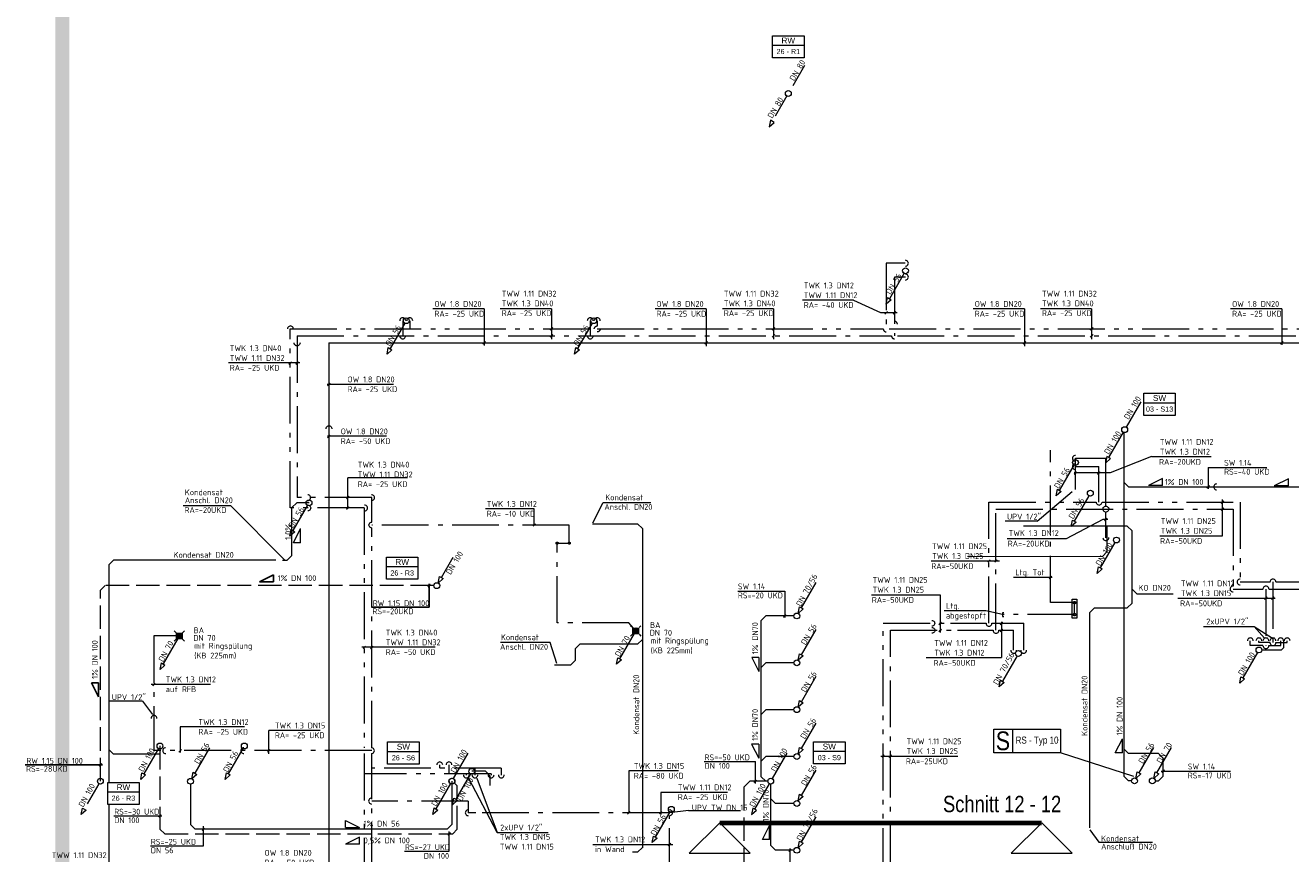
# Model space of a CAD drawing. Header units: metres. Extents: x -5 to 278, y -19 to 180.
# Tile 15 of 59: x -5 to 22, y 102 to 120. Entities that reach past the tile are written whole.
import ezdxf
from ezdxf.enums import TextEntityAlignment as Align

# ---------------------------------------------------------------- set-up
doc = ezdxf.new("R2010")
doc.units = ezdxf.units.M
doc.header["$LTSCALE"] = 0.1
for name, pattern in [('_PGMM_Ge_2Pkt', [16, 10, -2, 0, -2, 0, -2]), ('_PGMM_Ge_Ku', [6.5, 5, -1.5]), ('_PGMM_Ge_Pkt', [14, 10, -2, 0, -2])]:
    doc.linetypes.add(name, pattern=pattern)
doc.layers.get('0').update_dxf_attribs({"linetype": 'CONTINUOUS', "lineweight": 20})
for name, color, linetype, lineweight in [('A_TWW Bereiter_4', 34, 'CONTINUOUS', 20), ('S_Ablauf', 250, 'CONTINUOUS', 20), ('S_Ablauf TXT', 250, 'CONTINUOUS', 20), ('S_Fallstrangentlüftung', 24, '_PGMM_Ge_Ku', 20), ('S_Fallstrangentlüftung TXT', 24, 'CONTINUOUS', 20), ('S_Kaltwasser', 90, '_PGMM_Ge_Pkt', 20), ('S_Kondensat', 23, 'CONTINUOUS', 20), ('S_Kondensat TXT', 23, 'CONTINUOUS', 20), ('S_Osmosewasser', 90, '_PGMM_OW', 20), ('S_Regenwasser', 162, '_PGMM_Ge_Ku', 20), ('S_Regenwasser TXT', 162, 'CONTINUOUS', 20), ('S_Schmutzwasser', 34, 'CONTINUOUS', 20), ('S_Schmutzwasser TXT', 34, 'CONTINUOUS', 20), ('S_Stempel Schott', 125, 'CONTINUOUS', 20), ('S_TXT Strang RW', 140, 'CONTINUOUS', 20), ('S_TXT Strang SW', 30, 'CONTINUOUS', 20), ('S_TXT_W+K+Z', 125, 'CONTINUOUS', 20), ('S_Warmwasser', 10, '_PGMM_Ge_2Pkt', 20)]:
    doc.layers.add(name, color=color, linetype=linetype, lineweight=lineweight)
doc.layers.add('S_Schnittlinien', color=6, linetype='CONTINUOUS', lineweight=20, plot=False)
doc.styles.add('ACS_ISOCT', font='ISOCT')
doc.styles.add('Arial', font='arial.ttf')
doc.styles.add('ARIAL_NARROW', font='ARIALN.TTF')
doc.styles.get("Standard").update_dxf_attribs({"font": 'isocp.shx', "height": 0.001})
doc.linetypes.add('_PGMM_OW', pattern='A,8,0,["OW",ACS_ISOCT,S=1,R=0,X=0,Y=-0.5],-2.2', length=10.2)

# ---------------------------------------------------------------- blocks, each defined once
blk = doc.blocks.new('Ablauf')
at = {"color": 0, "linetype": 'ByBlock'}
for p, q in [((-0.105, 0.105), (-0.165, 0.165)), ((-0.09, 0.09), (0.09, 0.09)), ((-0.09, -0.09), (-0.09, 0.09)), ((0.075, 0.075), (-0.075, 0.075)), ((-0.075, 0.075), (-0.075, -0.075)), ((-0.045, 0.075), (-0.045, -0.075)), ((-0.015, -0.075), (-0.015, 0.075)), ((0.015, 0.075), (0.015, -0.075)), ((0.045, -0.075), (0.045, 0.075)), ((0.075, -0.075), (0.075, 0.075)), ((0.09, 0.09), (0.09, -0.09)), ((0.105, 0.105), (0.165, 0.165)), ((-0.105, -0.105), (-0.165, -0.165)), ((0.09, -0.09), (-0.09, -0.09)), ((-0.075, -0.075), (0.075, -0.075)), ((0.105, -0.105), (0.165, -0.165))]:
    blk.add_line(p, q, dxfattribs=at)
blk = doc.blocks.new('*U26')
at = {"color": 0, "linetype": 'ByBlock'}
blk.add_wipeout([(0, 0), (0.671, 0), (0.671, -0.473), (0, -0.473)], dxfattribs=at)
blk.add_lwpolyline([(0, 0), (0.671, 0), (0.671, -0.473), (0, -0.473)], close=True, dxfattribs=at)
blk.add_lwpolyline([(0, -0.203), (0.671, -0.203)], dxfattribs=at)
blk.add_lwpolyline([(0, -0.203), (0.671, -0.203)], dxfattribs=at)
at = {"color": 0, "linetype": 'ByBlock', "insert": (0.336, -0.102), "char_height": 0.125, "width": 0.20598, "attachment_point": 5, "style": 'ACS_ISOCT'}
blk.add_mtext('{\\fArial|b0|i0|c0|p34;SW}', dxfattribs=at)
at = {"color": 0, "linetype": 'ByBlock', "style": 'Arial'}
blk.add_attdef('STRANG_NR.', text='', height=0.11, dxfattribs=at).set_placement((0.336, -0.338), align=Align.MIDDLE_CENTER)
blk = doc.blocks.new('*U29')
at = {"color": 0, "linetype": 'ByBlock'}
blk.add_wipeout([(0, 0), (0.671, 0), (0.671, -0.473), (0, -0.473)], dxfattribs=at)
blk.add_lwpolyline([(0, 0), (0.671, 0), (0.671, -0.473), (0, -0.473)], close=True, dxfattribs=at)
blk.add_lwpolyline([(0, -0.203), (0.671, -0.203)], dxfattribs=at)
blk.add_lwpolyline([(0, -0.203), (0.671, -0.203)], dxfattribs=at)
at = {"color": 0, "linetype": 'ByBlock', "insert": (0.336, -0.102), "char_height": 0.125, "width": 0.20598, "attachment_point": 5, "style": 'ACS_ISOCT'}
blk.add_mtext('{\\fArial|b0|i0|c0|p34;SW}', dxfattribs=at)
at = {"color": 0, "linetype": 'ByBlock', "style": 'Arial'}
blk.add_attdef('STRANG_NR.', text='', height=0.11, dxfattribs=at).set_placement((0.336, -0.338), align=Align.MIDDLE_CENTER)
blk = doc.blocks.new('*U27')
at = {"color": 0, "linetype": 'ByBlock'}
blk.add_wipeout([(0, 0), (0.671, 0), (0.671, -0.473), (0, -0.473)], dxfattribs=at)
blk.add_lwpolyline([(0, 0), (0.671, 0), (0.671, -0.473), (0, -0.473)], close=True, dxfattribs=at)
blk.add_lwpolyline([(0, -0.203), (0.671, -0.203)], dxfattribs=at)
blk.add_lwpolyline([(0, -0.203), (0.671, -0.203)], dxfattribs=at)
at = {"color": 0, "linetype": 'ByBlock', "insert": (0.336, -0.102), "char_height": 0.125, "width": 0.20598, "attachment_point": 5, "style": 'ACS_ISOCT'}
blk.add_mtext('{\\fArial|b0|i0|c0|p34;RW}', dxfattribs=at)
at = {"color": 0, "linetype": 'ByBlock', "style": 'Arial'}
blk.add_attdef('STRANG_NR.', text='', height=0.11, dxfattribs=at).set_placement((0.336, -0.338), align=Align.MIDDLE_CENTER)

msp = doc.modelspace()

# ---------------------------------------------------------------- linework, layer by layer
at = {"layer": 'A_TWW Bereiter_4', "const_width": 0.3}
msp.add_lwpolyline([(94.14, 121.061), (-4.238, 121.061), (-4.238, 62.226), (94.14, 62.226)], close=True, dxfattribs=at)
at = {"layer": 'S_Fallstrangentlüftung'}
for p, q in [((-2.155, 104.501), (-2.155, 102.729)), ((4.189, 103.648), (4.125, 103.713)), ((10.427, 103.751), (10.3, 103.625)), ((10.813, 103.751), (10.427, 103.751)), ((4.189, 102.725), (4.189, 103.648)), ((10.3, 103.625), (10.3, 101.935)), ((-2.155, 102.729), (-2.054, 102.628)), ((-2.054, 102.628), (4.092, 102.628)), ((4.093, 102.629), (4.189, 102.725))]:
    msp.add_line(p, q, dxfattribs=at)
at = {"layer": 'S_Fallstrangentlüftung TXT'}
for p, q in [((9.452, 104.17), (10.547, 104.17)), ((10.547, 103.703), (10.547, 104.17)), ((10.52, 103.724), (10.574, 103.778)), ((-3.135, 103.011), (-2.118, 103.011)), ((-2.182, 102.983), (-2.128, 103.038)), ((3.987, 102.602), (4.041, 102.656)), ((4.014, 102.253), (4.014, 102.674)), ((2.105, 102.554), (1.805, 102.404)), ((2.105, 102.404), (1.805, 102.404)), ((2.105, 102.404), (2.105, 102.554)), ((3.065, 102.253), (4.014, 102.253))]:
    msp.add_line(p, q, dxfattribs=at)
at = {"layer": 'S_Kaltwasser'}
for p, q in [((13.514, 114.506), (13.514, 113.251)), ((13.748, 114.506), (13.515, 114.506)), ((3.025, 113.575), (3.025, 113.251)), ((7.024, 113.575), (7.024, 113.251)), ((0.771, 113.251), (13.451, 113.251)), ((0.771, 113.251), (0.771, 109.8)), ((13.576, 113.251), (25.579, 113.251)), ((16.842, 107.559), (16.842, 110.815)), ((17.375, 109.975), (17.375, 110.642)), ((17.375, 110.642), (18.024, 110.642)), ((18.025, 109.618), (18.024, 110.642)), ((2.364, 109.8), (0.771, 109.8)), ((2.364, 109.277), (2.364, 109.8)), ((15.68, 106.969), (15.68, 109.555)), ((15.68, 109.555), (20.738, 109.555)), ((18.024, 108.945), (18.025, 109.492)), ((20.738, 109.555), (20.738, 107.913)), ((6.577, 109.214), (2.364, 109.214)), ((2.364, 104.463), (2.364, 109.152)), ((6.577, 108.829), (6.577, 109.214)), ((6.318, 107.126), (6.318, 108.829)), ((6.318, 108.829), (6.577, 108.829)), ((20.738, 107.85), (21.377, 107.85)), ((21.438, 107.85), (21.438, 106.642)), ((21.501, 107.85), (29.749, 107.85)), ((17.355, 107.559), (16.842, 107.559)), ((17.355, 107.304), (17.355, 107.559)), ((17.355, 107.304), (15.818, 107.304)), ((7.85, 107.126), (6.318, 107.126)), ((7.995, 106.956), (7.85, 107.126)), ((13.427, 101.9), (13.427, 106.969)), ((13.427, 106.969), (14.736, 106.969)), ((14.861, 106.969), (15.618, 106.969)), ((15.743, 106.969), (16.056, 106.969)), ((16.056, 106.544), (16.056, 106.969)), ((-2.283, 106.848), (-2.283, 104.401)), ((-1.806, 106.848), (-2.283, 106.848)), ((21.106, 106.642), (21.106, 106.744)), ((21.376, 106.642), (21.106, 106.642)), ((21.501, 106.642), (21.754, 106.642)), ((21.754, 106.642), (21.754, 106.744)), ((2.364, 104.401), (-2.283, 104.401)), ((2.364, 95.865), (2.364, 104.339)), ((5.126, 104.028), (2.364, 104.028)), ((3.818, 104.028), (3.818, 104.1)), ((4.562, 104.028), (4.562, 103.881)), ((5.126, 104.028), (5.126, 103.881)), ((4.422, 103.325), (2.364, 103.325)), ((4.422, 103.325), (4.422, 103.075)), ((4.583, 103.075), (4.422, 103.075)), ((8.716, 103.075), (4.422, 103.075)), ((8.716, 101.748), (8.715, 103.013))]:
    msp.add_line(p, q, dxfattribs=at)
msp.add_lwpolyline([(17.405, 107.632), (17.405, 107.231), (17.305, 107.231), (17.305, 107.632)], close=True, dxfattribs=at)
msp.add_lwpolyline([(15.851, 107.344), (15.818, 107.344), (15.818, 107.265), (15.851, 107.265)], dxfattribs=at)
for centre, radius in [((6.318, 108.829), 0.0218), ((6.577, 108.829), 0.0218), ((17.355, 107.559), 0.0271), ((17.355, 107.304), 0.0271)]:
    msp.add_circle(centre, radius, dxfattribs=at)
at = {"layer": 'S_Kaltwasser', "ltscale": 0.001}
for centre, start, end in [((13.514, 113.5), 359.7924, 180.6997), ((13.514, 113.251), 179.3003, 0.2076)]:
    msp.add_arc(centre, 0.0625, start, end, dxfattribs=at)
at = {"layer": 'S_Kaltwasser', "linetype": 'Continuous'}
for centre in [(2.36, 103.325), (4.422, 103.075)]:
    msp.add_arc(centre, 0.0625, 89.7924, 270.6997, dxfattribs=at)
for centre, major_axis in [((13.748, 114.506), (0.0625, 0)), ((3.025, 113.575), (0, 0.0625)), ((7.024, 113.574), (0, 0.0625)), ((3.025, 113.251), (0, -0.0625)), ((7.024, 113.251), (0, -0.0625)), ((17.375, 110.638), (-0.0625, 0)), ((0.998, 109.8), (0.0625, 0)), ((2.359, 109.8), (0.0625, 0)), ((18.024, 109.555), (0, -0.0625)), ((18.024, 108.945), (0, -0.0625)), ((20.738, 107.85), (-0.0625, 0)), ((21.438, 107.851), (0, 0.0625)), ((15.68, 106.969), (0, -0.0625)), ((21.106, 106.744), (0, 0.0625)), ((21.438, 106.744), (0, 0.0625)), ((21.438, 106.642), (0, -0.0625)), ((21.754, 106.744), (0, 0.0625)), ((16.056, 106.544), (0, -0.0625)), ((-2.283, 105.089), (0, 0.0625)), ((-2.033, 104.401), (-0.0625, 0)), ((-0.365, 104.401), (-0.0625, 0)), ((2.357, 104.401), (0.0625, 0)), ((3.815, 104.097), (0, 0.0625)), ((4.564, 103.884), (0, -0.0625)), ((5.129, 103.884), (0, -0.0625)), ((8.716, 103.075), (0.0625, 0))]:
    msp.add_ellipse(centre, major_axis=major_axis, ratio=1, start_param=4.708766, end_param=7.866194, dxfattribs=at)
at = {"layer": 'S_Kaltwasser', "linetype": 'Continuous', "extrusion": (0, 0, -1)}
for centre, major_axis, start_param, end_param in [((0.771, 113.101), (0, -0.0625), 4.708766, 7.866194), ((18.024, 109.555), (0, 0.0625), 4.708766, 7.866194), ((2.367, 109.214), (-0.0625, 0), 4.708766, 7.866194), ((14.312, 106.969), (0.0442, -0.0442), 3.923368, 7.080795)]:
    msp.add_ellipse(centre, major_axis=major_axis, ratio=1, start_param=start_param, end_param=end_param, dxfattribs=at)
at = {"layer": 'S_Kondensat'}
for p, q in [((0.762, 109.69), (0.662, 109.59)), ((1.025, 109.69), (0.762, 109.69)), ((0.662, 108.566), (0.662, 109.59)), ((7.073, 109.242), (8.036, 109.242)), ((8.036, 109.242), (8.136, 109.142)), ((8.136, 109.142), (8.136, 102.33)), ((18.482, 109.189), (16.264, 109.189)), ((18.049, 108.647), (18.05, 109.189)), ((18.482, 109.189), (18.582, 109.089)), ((18.582, 107.546), (18.582, 109.089)), ((0.562, 108.466), (0.662, 108.566)), ((15.075, 108.55), (17.949, 108.547)), ((17.949, 108.547), (18.049, 108.647)), ((-3.245, 108.368), (-3.145, 108.468)), ((-3.245, 108.368), (-3.245, 99.523)), ((0.315, 108.468), (-3.145, 108.468)), ((0.462, 108.466), (0.562, 108.466)), ((18.582, 107.85), (18.682, 107.75)), ((18.682, 107.75), (19.461, 107.75)), ((17.784, 107.446), (17.684, 107.346)), ((17.784, 107.446), (18.482, 107.446)), ((18.482, 107.446), (18.582, 107.546)), ((17.684, 102.752), (17.684, 107.346)), ((6.705, 106.571), (6.805, 106.671)), ((8.036, 106.671), (6.805, 106.671)), ((8.036, 106.671), (8.136, 106.771)), ((6.705, 106.571), (6.705, 106.328)), ((6.605, 106.228), (6.262, 106.228)), ((6.605, 106.228), (6.705, 106.328)), ((-3.145, 104.328), (-3.245, 104.428)), ((-2.161, 104.328), (-3.145, 104.328)), ((8.036, 102.233), (8.136, 102.333)), ((8.036, 102.233), (7.925, 102.233))]:
    msp.add_line(p, q, dxfattribs=at)
at = {"layer": 'S_Kondensat TXT'}
for p, q in [((-1.657, 109.635), (-0.648, 109.635)), ((-0.648, 109.635), (0.51, 108.465)), ((7.082, 109.263), (7.299, 109.697)), ((7.299, 109.697), (8.32, 109.697)), ((0.691, 108.838), (0.841, 109.138)), ((0.841, 108.838), (0.841, 109.138)), ((0.841, 108.838), (0.691, 108.838)), ((6.17, 106.711), (5.113, 106.711)), ((6.314, 106.26), (6.17, 106.711)), ((17.684, 102.709), (17.872, 102.445)), ((17.872, 102.445), (19.022, 102.445))]:
    msp.add_line(p, q, dxfattribs=at)
at = {"layer": 'S_Osmosewasser', "ltscale": 2}
for q in [(28.435, 113.1), (1.448, 100.359)]:
    msp.add_line((1.448, 113.1), q, dxfattribs=at)
at = {"layer": 'S_Osmosewasser', "linetype": 'Continuous', "extrusion": (0, 0, -1)}
msp.add_ellipse((1.452, 111.269), major_axis=(0, 0.0625), ratio=1, start_param=4.708766, end_param=7.866194, dxfattribs=at)
at = {"layer": 'S_Regenwasser'}
for p, q in [((11.594, 119.02), (11.281, 118.479)), ((11.219, 118.371), (10.906, 117.83)), ((10.867, 117.852), (10.839, 117.713)), ((10.839, 117.713), (10.945, 117.807)), ((10.945, 117.807), (10.867, 117.852)), ((3.849, 108.093), (4.161, 108.634)), ((3.781, 107.976), (3.81, 108.116)), ((3.888, 108.071), (3.781, 107.976)), ((3.81, 108.116), (3.888, 108.071)), ((-3.325, 107.922), (-3.425, 107.822)), ((-3.425, 103.75), (-3.425, 107.822)), ((3.688, 107.922), (-3.325, 107.922)), ((-3.456, 103.696), (-3.769, 103.155)), ((-3.836, 103.038), (-3.808, 103.177)), ((-3.73, 103.132), (-3.836, 103.038)), ((-3.808, 103.177), (-3.73, 103.132))]:
    msp.add_line(p, q, dxfattribs=at)
at = {"layer": 'S_Regenwasser', "linetype": 'Continuous'}
for centre in [(11.25, 118.425), (3.75, 107.922), (-3.425, 103.75)]:
    msp.add_ellipse(centre, major_axis=(0, 0.0625), ratio=1, start_param=-1.570796, end_param=4.712389, dxfattribs=at)
at = {"layer": 'S_Regenwasser TXT', "lineweight": -3}
for p, q in [((0.27, 108.152), (-0.03, 108.002)), ((0.27, 108.002), (-0.03, 108.002)), ((0.27, 108.002), (0.27, 108.152)), ((3.562, 107.893), (3.616, 107.947)), ((3.589, 107.46), (3.589, 107.963)), ((3.589, 107.46), (2.361, 107.46)), ((-3.464, 105.846), (-3.614, 105.846)), ((-3.614, 105.846), (-3.464, 105.546)), ((-3.464, 105.846), (-3.464, 105.546)), ((-3.377, 104.098), (-5.027, 104.098)), ((-3.451, 104.072), (-3.397, 104.126))]:
    msp.add_line(p, q, dxfattribs=at)
at = {"layer": 'S_Schmutzwasser'}
for p, q in [((13.719, 114.586), (13.406, 114.044)), ((13.339, 113.927), (13.367, 114.067)), ((13.445, 114.022), (13.339, 113.927)), ((13.367, 114.067), (13.445, 114.022)), ((3.069, 113.521), (2.756, 112.98)), ((7.068, 113.521), (6.755, 112.98)), ((2.689, 112.863), (2.717, 113.002)), ((2.795, 112.957), (2.689, 112.863)), ((2.717, 113.002), (2.795, 112.957)), ((6.688, 112.863), (6.716, 113.002)), ((6.794, 112.957), (6.688, 112.863)), ((6.716, 113.002), (6.794, 112.957)), ((18.769, 111.845), (18.456, 111.304)), ((18.394, 111.196), (18.081, 110.655)), ((18.406, 111.191), (18.406, 103.857)), ((18.042, 110.677), (18.014, 110.538)), ((18.12, 110.632), (18.042, 110.677)), ((17.344, 110.496), (17.031, 109.955)), ((18.014, 110.538), (18.12, 110.632)), ((16.964, 109.838), (16.992, 109.977)), ((17.07, 109.932), (16.964, 109.838)), ((16.992, 109.977), (17.07, 109.932)), ((18.406, 110.13), (18.506, 110.03)), ((18.506, 110.03), (23.316, 110.03)), ((0.994, 109.636), (0.681, 109.095)), ((17.662, 109.84), (17.35, 109.298)), ((0.614, 108.978), (0.642, 109.117)), ((0.72, 109.072), (0.614, 108.978)), ((0.642, 109.117), (0.72, 109.072)), ((17.282, 109.181), (17.311, 109.321)), ((17.389, 109.276), (17.282, 109.181)), ((17.311, 109.321), (17.389, 109.276)), ((18.219, 108.841), (17.906, 108.3)), ((17.839, 108.183), (17.867, 108.322)), ((17.945, 108.277), (17.839, 108.183)), ((17.867, 108.322), (17.945, 108.277)), ((11.531, 107.446), (11.843, 107.987)), ((11.463, 107.329), (11.492, 107.469)), ((11.492, 107.469), (11.57, 107.424)), ((10.674, 107.175), (10.774, 107.275)), ((10.674, 103.845), (10.674, 107.175)), ((11.37, 107.275), (10.774, 107.275)), ((11.57, 107.424), (11.463, 107.329)), ((7.964, 106.902), (7.651, 106.361)), ((11.531, 106.446), (11.843, 106.987)), ((-1.773, 106.792), (-2.086, 106.251)), ((21.822, 106.6), (21.822, 106.751)), ((7.584, 106.244), (7.612, 106.383)), ((7.612, 106.383), (7.69, 106.338)), ((11.463, 106.329), (11.492, 106.469)), ((11.57, 106.424), (11.463, 106.329)), ((11.492, 106.469), (11.57, 106.424)), ((16.129, 106.421), (15.816, 105.88)), ((21.259, 106.496), (20.946, 105.955)), ((21.352, 106.551), (21.774, 106.551)), ((21.774, 106.551), (21.822, 106.6)), ((-2.153, 106.134), (-2.125, 106.273)), ((-2.047, 106.228), (-2.153, 106.134)), ((-2.125, 106.273), (-2.047, 106.228)), ((7.69, 106.338), (7.584, 106.244)), ((10.674, 106.175), (10.774, 106.275)), ((11.37, 106.275), (10.774, 106.275)), ((11.531, 105.446), (11.843, 105.987)), ((15.749, 105.763), (15.777, 105.902)), ((15.855, 105.857), (15.749, 105.763)), ((15.777, 105.902), (15.855, 105.857)), ((20.879, 105.838), (20.907, 105.977)), ((20.985, 105.932), (20.879, 105.838)), ((20.907, 105.977), (20.985, 105.932)), ((11.463, 105.329), (11.492, 105.469)), ((11.57, 105.424), (11.463, 105.329)), ((11.492, 105.469), (11.57, 105.424)), ((10.674, 105.175), (10.774, 105.275)), ((11.37, 105.275), (10.774, 105.275)), ((11.531, 104.446), (11.843, 104.987)), ((11.463, 104.329), (11.492, 104.469)), ((11.492, 104.469), (11.57, 104.424)), ((18.734, 103.926, 3.88), (19.046, 104.468, 3.88)), ((-2.186, 104.446), (-2.499, 103.905)), ((-1.404, 103.918, 6.91), (-1.092, 104.459, 6.91)), ((-0.386, 104.446), (-0.699, 103.905)), ((4.105, 103.804), (4.417, 104.345)), ((10.674, 104.175), (10.774, 104.275)), ((11.37, 104.275), (10.774, 104.275)), ((11.219, 104.345), (10.906, 103.804)), ((11.57, 104.424), (11.463, 104.329)), ((18.406, 104.441), (18.506, 104.341)), ((19.145, 104.341), (18.506, 104.341)), ((19.114, 103.926, 7.76), (19.426, 104.468, 7.76)), ((19.145, 104.341), (19.245, 104.241)), ((19.245, 103.857), (19.245, 104.241)), ((-1.472, 103.801, 6.91), (-1.443, 103.94, 6.91)), ((-1.443, 103.94, 6.91), (-1.365, 103.895, 6.91)), ((4.792, 103.96), (4.498, 103.96)), ((4.792, 103.96), (4.892, 103.86)), ((11.531, 103.446), (11.843, 103.987)), ((18.666, 103.809, 3.88), (18.695, 103.949, 3.88)), ((18.695, 103.949, 3.88), (18.773, 103.904, 3.88)), ((19.046, 103.809, 7.76), (19.075, 103.949, 7.76)), ((19.075, 103.949, 7.76), (19.153, 103.904, 7.76)), ((-2.566, 103.788), (-2.538, 103.927)), ((-2.46, 103.882), (-2.566, 103.788)), ((-2.538, 103.927), (-2.46, 103.882)), ((-1.503, 103.684), (-1.503, 102.823)), ((-1.365, 103.895, 6.91), (-1.472, 103.801, 6.91)), ((-0.766, 103.788), (-0.738, 103.927)), ((-0.66, 103.882), (-0.766, 103.788)), ((-0.738, 103.927), (-0.66, 103.882)), ((4.046, 103.697), (3.734, 103.156)), ((4.075, 103.751), (4.075, 102.824)), ((4.467, 103.906), (4.154, 103.364)), ((4.892, 103.657), (4.892, 103.86)), ((10.844, 103.696), (10.531, 103.155)), ((10.674, 103.845), (10.768, 103.751)), ((10.875, 102.375), (10.875, 103.687)), ((18.406, 103.857), (18.507, 103.756)), ((18.573, 103.756, 3.88), (18.507, 103.756, 3.88)), ((18.773, 103.904, 3.88), (18.666, 103.809, 3.88)), ((19.153, 103.904, 7.76), (19.046, 103.809, 7.76)), ((19.078, 103.756, 3.88), (19.144, 103.756, 3.88)), ((19.245, 103.857), (19.144, 103.756)), ((11.463, 103.329), (11.492, 103.469)), ((11.57, 103.424), (11.463, 103.329)), ((11.492, 103.469), (11.57, 103.424)), ((3.666, 103.039), (3.695, 103.178)), ((3.772, 103.133), (3.666, 103.039)), ((3.695, 103.178), (3.772, 103.133)), ((4.087, 103.247), (4.115, 103.387)), ((4.193, 103.342), (4.087, 103.247)), ((4.115, 103.387), (4.193, 103.342)), ((10.492, 103.177), (10.464, 103.038)), ((10.464, 103.038), (10.57, 103.132)), ((10.57, 103.132), (10.492, 103.177)), ((10.875, 103.375), (10.975, 103.275)), ((11.37, 103.275), (10.975, 103.275)), ((8.724, 103.096), (8.411, 102.555)), ((11.531, 102.446), (11.843, 102.987)), ((-1.503, 102.823), (-1.403, 102.723)), ((3.975, 102.723), (-1.403, 102.723)), ((3.975, 102.724), (4.075, 102.824)), ((8.344, 102.438), (8.372, 102.577)), ((8.45, 102.532), (8.344, 102.438)), ((8.372, 102.577), (8.45, 102.532)), ((10.875, 102.375), (10.975, 102.275)), ((11.463, 102.329), (11.492, 102.469)), ((11.57, 102.424), (11.463, 102.329)), ((11.492, 102.469), (11.57, 102.424)), ((11.37, 102.275), (10.975, 102.275))]:
    msp.add_line(p, q, dxfattribs=at)
for centre in [(-1.742, 106.846), (7.995, 106.956), (-1.503, 103.747, 6.91)]:
    msp.add_circle(centre, 0.0625, dxfattribs=at)
at = {"layer": 'S_Schmutzwasser', "linetype": 'Continuous'}
for centre, major_axis, start_param, end_param in [((13.75, 114.64), (0, 0.0625), -1.570796, 4.712389), ((3.1, 113.575), (0, 0.0625), -1.570796, 4.712389), ((7.099, 113.575), (0, 0.0625), -1.570796, 4.712389), ((18.425, 111.25), (0, 0.0625), -1.570796, 4.712389), ((17.375, 110.55), (0, 0.0625), -1.570796, 4.712389), ((17.693, 109.894), (0, 0.0625), -1.570796, 4.712389), ((20.387, 110.03), (-0.0625, 0), 4.708766, 7.866194), ((1.025, 109.69), (0, 0.0625), -1.570796, 4.712389), ((18.25, 108.895), (0, 0.0625), -1.570796, 4.712389), ((11.432, 107.275), (0, 0.0625), -1.570796, 4.712389), ((16.16, 106.475), (0, 0.0625), -1.570796, 4.712389), ((21.29, 106.55), (0, 0.0625), -1.570796, 4.712389), ((11.432, 106.275), (0, 0.0625), -1.570796, 4.712389), ((11.432, 105.275), (0, 0.0625), -1.570796, 4.712389), ((-2.155, 104.5), (0, 0.0625), -1.570796, 4.712389), ((-0.355, 104.5), (0, 0.0625), -1.570796, 4.712389), ((11.432, 104.275), (0, 0.0625), -1.570796, 4.712389), ((4.498, 103.96), (0, 0.0625), -1.570796, 4.712389), ((4.074, 103.75), (0, 0.0625), -1.570796, 4.712389), ((4.077, 103.751), (0, 0.0625), -1.570796, 4.712389), ((10.875, 103.75), (0, 0.0625), -1.570796, 4.712389), ((18.635, 103.755, 3.88), (0, 0.0625), -1.570796, 4.712389), ((19.015, 103.755, 7.76), (0, 0.0625), -1.570796, 4.712389), ((8.755, 103.15), (0, 0.0625), -1.570796, 4.712389), ((11.432, 103.275), (0, 0.0625), -1.570796, 4.712389), ((11.432, 102.275), (0, 0.0625), -1.570796, 4.712389)]:
    msp.add_ellipse(centre, major_axis=major_axis, ratio=1, start_param=start_param, end_param=end_param, dxfattribs=at)
at = {"layer": 'S_Schmutzwasser TXT'}
for p, q in [((20.205, 110.445), (21.458, 110.445)), ((20.205, 110.445), (20.205, 109.986)), ((19.234, 110.207), (18.934, 110.057)), ((19.234, 110.057), (19.234, 110.207)), ((21.917, 110.204), (21.617, 110.054)), ((21.917, 110.054), (21.917, 110.204)), ((19.234, 110.057), (18.934, 110.057)), ((20.178, 110.003), (20.232, 110.057)), ((21.917, 110.054), (21.617, 110.054)), ((10.174, 107.807), (11.174, 107.807)), ((11.174, 107.807), (11.174, 107.239)), ((11.146, 107.248), (11.201, 107.302)), ((10.62, 106.391), (10.47, 106.391)), ((10.47, 106.391), (10.62, 106.091)), ((10.62, 106.391), (10.62, 106.091)), ((10.618, 104.541), (10.468, 104.541)), ((10.468, 104.541), (10.618, 104.241)), ((10.618, 104.541), (10.618, 104.241)), ((18.226, 104.355), (18.376, 104.655)), ((18.376, 104.355), (18.376, 104.655)), ((18.376, 104.355), (18.226, 104.355)), ((19.203, 103.964), (20.684, 103.964)), ((19.217, 103.937), (19.272, 103.992)), ((1.805, 102.763), (1.805, 102.913)), ((1.805, 102.913), (2.105, 102.763)), ((-1.256, 102.696), (-1.201, 102.75)), ((-1.229, 102.368), (-1.229, 102.787)), ((1.805, 102.763), (2.105, 102.763)), ((10.698, 102.505), (10.848, 102.805)), ((10.848, 102.505), (10.848, 102.805)), ((-2.354, 102.368), (-1.229, 102.368)), ((10.848, 102.505), (10.698, 102.505)), ((11.287, 101.927), (11.287, 102.316)), ((11.26, 102.248), (11.314, 102.302))]:
    msp.add_line(p, q, dxfattribs=at)
at = {"layer": 'S_Schnittlinien'}
for p, q in [((9.788, 102.859), (9.138, 102.213)), ((9.788, 102.859), (10.439, 102.213)), ((16.657, 102.859), (16.007, 102.213)), ((16.657, 102.859), (17.308, 102.213)), ((9.138, 102.213), (10.439, 102.213)), ((16.007, 102.213), (17.308, 102.213))]:
    msp.add_line(p, q, dxfattribs=at)
at = {"layer": 'S_Schnittlinien', "const_width": 0.1}
msp.add_lwpolyline([(9.788, 102.859), (16.657, 102.859)], dxfattribs=at)
at = {"layer": 'S_Schnittlinien'}
for points in [[(9.788, 102.859), (9.138, 102.213), (10.439, 102.213), (9.788, 102.859)], [(16.657, 102.859), (16.007, 102.213), (17.308, 102.213), (16.657, 102.859)]]:
    msp.add_solid(points, dxfattribs=at)
at = {"layer": 'S_Stempel Schott'}
for p, q in [((16.035, 104.857), (16.035, 104.357)), ((18.623, 103.85), (17.055, 104.357))]:
    msp.add_line(p, q, dxfattribs=at)
msp.add_lwpolyline([(15.635, 104.857), (17.055, 104.857), (17.055, 104.357), (15.635, 104.357)], close=True, dxfattribs=at)
at = {"layer": 'S_TXT_W+K+Z'}
for p, q in [((12.64, 114.013), (11.551, 114.013)), ((12.64, 114.013), (13.219, 113.747)), ((4.761, 113.827), (3.67, 113.827)), ((4.761, 113.827), (4.761, 113.047)), ((6.196, 113.827), (5.105, 113.827)), ((6.196, 113.827), (6.196, 113.181)), ((9.5, 113.827), (8.408, 113.827)), ((9.5, 113.827), (9.5, 113.035)), ((10.935, 113.827), (9.843, 113.827)), ((10.935, 113.827), (10.935, 113.181)), ((13.219, 113.747), (13.572, 113.747)), ((13.31, 113.718), (13.368, 113.775)), ((13.485, 113.718), (13.543, 113.775)), ((16.286, 113.827), (15.195, 113.827)), ((16.286, 113.827), (16.286, 113.032)), ((17.721, 113.827), (16.63, 113.827)), ((17.721, 113.827), (17.721, 113.181)), ((21.777, 113.827), (20.686, 113.827)), ((21.777, 113.827), (21.777, 113.057)), ((6.167, 113.372), (6.226, 113.429)), ((10.905, 113.372), (10.964, 113.429)), ((17.692, 113.372), (17.75, 113.429)), ((4.732, 113.072), (4.791, 113.129)), ((6.167, 113.224), (6.226, 113.281)), ((9.47, 113.072), (9.529, 113.129)), ((10.905, 113.224), (10.964, 113.281)), ((16.257, 113.072), (16.315, 113.129)), ((17.692, 113.224), (17.75, 113.281)), ((21.748, 113.072), (21.807, 113.129)), ((0.832, 112.673), (-0.69, 112.673)), ((0.592, 112.645), (0.65, 112.701)), ((0.742, 112.645), (0.8, 112.701)), ((2.825, 112.217), (1.412, 112.217)), ((1.419, 112.188), (1.477, 112.245)), ((2.678, 111.108), (1.417, 111.108)), ((1.419, 111.08), (1.478, 111.136)), ((19, 110.674), (18.116, 110.326)), ((19, 110.674), (20.268, 110.674)), ((1.855, 109.58), (1.855, 110.221)), ((3.125, 110.221), (1.855, 110.221)), ((17.348, 110.299), (17.402, 110.353)), ((18.116, 110.326), (17.35, 110.326)), ((17.847, 110.299), (17.901, 110.353)), ((16.557, 109.297), (17.308, 109.933)), ((1.828, 109.78), (1.882, 109.834)), ((1.828, 109.553), (1.882, 109.607)), ((20.486, 109.678), (20.54, 109.732)), ((20.513, 108.987), (20.513, 109.758)), ((5.831, 109.558), (4.791, 109.558)), ((5.831, 109.214), (5.831, 109.558)), ((17.183, 108.93), (17.968, 109.337)), ((17.968, 109.337), (18.067, 109.337)), ((17.997, 109.31), (18.051, 109.364)), ((20.486, 109.528), (20.54, 109.582)), ((5.804, 109.19), (5.858, 109.244)), ((16.557, 109.297), (15.873, 109.297)), ((15.916, 108.93), (17.183, 108.93)), ((19.175, 108.987), (20.513, 108.987)), ((14.294, 108.449), (15.758, 108.449)), ((15.503, 108.422), (15.557, 108.476)), ((15.653, 108.422), (15.707, 108.476)), ((16.876, 108.098), (16.052, 108.098)), ((16.815, 108.071), (16.869, 108.125)), ((13.025, 107.729), (14.489, 107.729)), ((14.489, 107.729), (14.489, 106.92)), ((19.563, 107.655), (21.633, 107.655)), ((21.411, 107.628), (21.465, 107.682)), ((21.561, 107.628), (21.615, 107.682)), ((15.466, 107.385), (14.573, 107.385)), ((14.462, 107.092), (14.516, 107.146)), ((14.462, 106.942), (14.516, 106.996)), ((15.772, 107.092), (15.826, 107.146)), ((15.772, 106.942), (15.826, 106.996)), ((15.799, 107.149), (15.799, 106.385)), ((20.104, 107.051), (21.191, 107.051)), ((21.408, 106.801), (21.191, 107.051)), ((21.191, 107.051), (21.58, 106.8)), ((2.177, 106.579), (2.231, 106.633)), ((2.337, 106.579), (2.391, 106.633)), ((3.719, 106.606), (2.151, 106.606)), ((14.188, 106.385), (15.799, 106.385)), ((-2.309, 105.786), (-2.255, 105.84)), ((-1.076, 105.814), (-2.342, 105.814)), ((-2.527, 105.456), (-3.244, 105.456)), ((-2.527, 105.456), (-2.312, 105.17)), ((-0.352, 104.909), (-1.724, 104.909)), ((-1.722, 104.909), (-1.722, 104.359)), ((0.17, 104.336), (0.17, 104.831)), ((1.26, 104.831), (0.17, 104.831)), ((-1.749, 104.37), (-1.695, 104.424)), ((0.143, 104.371), (0.197, 104.425)), ((13.221, 104.286), (14.865, 104.286)), ((13.243, 104.261), (13.297, 104.315)), ((13.394, 104.261), (13.448, 104.315)), ((8.906, 103.971), (7.85, 103.971)), ((7.85, 103.971), (7.85, 103.077)), ((5.042, 102.654), (4.438, 103.807)), ((4.605, 103.814), (5.042, 102.654)), ((8.53, 103.51), (8.528, 103.04)), ((9.954, 103.51), (8.53, 103.51)), ((9.123, 103.122), (8.712, 103.075)), ((9.123, 103.122), (10.231, 103.122)), ((7.823, 103.05), (7.878, 103.104)), ((8.501, 103.05), (8.555, 103.104)), ((5.042, 102.654), (6.128, 102.654)), ((7.08, 102.401), (8.788, 102.401)), ((8.69, 102.372), (8.744, 102.426))]:
    msp.add_line(p, q, dxfattribs=at)
msp.add_lwpolyline([(15.818, 107.304), (15.466, 107.385)], dxfattribs=at)
at = {"layer": 'S_Warmwasser'}
for p, q in [((13.339, 114.801), (13.339, 113.4)), ((13.744, 114.801), (13.339, 114.801)), ((0.621, 113.4), (7.112, 113.4)), ((0.621, 109.58), (0.621, 113.4)), ((3.175, 113.575), (3.175, 113.4)), ((7.174, 113.575), (7.174, 113.463)), ((7.174, 113.4), (13.276, 113.4)), ((13.401, 113.4), (25.716, 113.4)), ((17.375, 110.462), (17.874, 110.462)), ((17.874, 109.706), (17.874, 110.462)), ((15.53, 107.119), (15.53, 109.705)), ((15.53, 109.705), (17.817, 109.705)), ((17.942, 109.705), (20.888, 109.705)), ((20.888, 109.705), (20.888, 108.063)), ((2.204, 109.58), (0.621, 109.58)), ((2.204, 109.58), (2.204, 104.464)), ((20.888, 108), (21.526, 108)), ((21.588, 108), (21.588, 106.706)), ((21.651, 108), (29.899, 108)), ((13.277, 101.75), (13.277, 107.119)), ((13.277, 107.119), (14.586, 107.119)), ((14.711, 107.119), (15.468, 107.119)), ((15.593, 107.119), (16.272, 107.119)), ((16.272, 106.543), (16.272, 107.119)), ((21.289, 106.706), (21.289, 106.744)), ((21.526, 106.706), (21.289, 106.706)), ((21.651, 106.706), (21.892, 106.706)), ((21.892, 106.706), (21.892, 106.744)), ((2.204, 104.339), (2.204, 101.327)), ((4.014, 103.907), (4.014, 104.1)), ((4.908, 103.907), (2.204, 103.907)), ((4.379, 103.907), (4.379, 103.881)), ((4.908, 103.907), (4.908, 103.881))]:
    msp.add_line(p, q, dxfattribs=at)
at = {"layer": 'S_Warmwasser', "ltscale": 0.001}
msp.add_circle((7.174, 113.4), 0.0625, dxfattribs=at)
msp.add_arc((13.339, 113.4), 0.0625, 179.3003, 0.2076, dxfattribs=at)
at = {"layer": 'S_Warmwasser', "linetype": 'Continuous'}
for centre, major_axis in [((13.748, 114.801), (0.0625, 0)), ((0.63, 113.4), (0, 0.0625)), ((3.175, 113.575), (0, 0.0625)), ((7.174, 113.575), (0, 0.0625)), ((17.375, 110.462), (-0.0625, 0)), ((2.211, 109.579), (0.0625, 0)), ((17.88, 109.705), (0, -0.0625)), ((20.888, 108), (-0.0625, 0)), ((21.588, 108), (0, 0.0625)), ((15.53, 107.119), (0, -0.0625)), ((21.289, 106.744), (0, 0.0625)), ((21.588, 106.744), (0, 0.0625)), ((21.588, 106.706), (0, -0.0625)), ((21.892, 106.744), (0, 0.0625)), ((16.272, 106.543), (0, -0.0625)), ((4.011, 104.097), (0, 0.0625)), ((4.382, 103.884), (0, -0.0625)), ((4.91, 103.884), (0, -0.0625))]:
    msp.add_ellipse(centre, major_axis=major_axis, ratio=1, start_param=4.708766, end_param=7.866194, dxfattribs=at)
at = {"layer": 'S_Warmwasser', "linetype": 'Continuous', "extrusion": (0, 0, -1)}
for centre, major_axis, start_param, end_param in [((0.998, 109.58), (-0.0442, 0.0442), 0.781775, 3.939203), ((14.311, 107.119), (0.0442, -0.0442), 3.923368, 7.080795)]:
    msp.add_ellipse(centre, major_axis=major_axis, ratio=1, start_param=start_param, end_param=end_param, dxfattribs=at)

# ---------------------------------------------------------------- block references
at = {"layer": 'S_Ablauf', "xscale": 0.6666666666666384, "yscale": 0.6666666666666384, "zscale": 0.6666666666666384}
for p in [(-1.742, 106.847), (7.995, 106.957)]:
    msp.add_blockref('Ablauf', p, dxfattribs=at)

# ---------------------------------------------------------------- texts
at = {"layer": 'S_Ablauf TXT', "lineweight": 30}
for s, p in [('BA', (-1.437, 106.907)), ('DN 70', (8.293, 106.854)), ('BA', (8.3, 107.018)), ('DN 70', (-1.444, 106.744))]:
    msp.add_text(s, height=0.125, dxfattribs=at).set_placement(p)
at = {"layer": 'S_Ablauf TXT', "lineweight": 30, "insert": (8.314, 106.811), "char_height": 0.125, "width": 27.64425, "attachment_point": 1}
msp.add_mtext('mit Ringspülung\\P(KB 225mm)', dxfattribs=at)
at = {"layer": 'S_Fallstrangentlüftung TXT', "lineweight": 30}
for s, p in [('RS=-50 UKD', (9.464, 104.195)), ('DN 100', (9.464, 104.013)), ('RS=-27 UKD', (3.072, 102.279)), ('DN 100', (3.475, 102.092))]:
    msp.add_text(s, height=0.125, dxfattribs=at).set_placement(p)
at = {"layer": 'S_Fallstrangentlüftung TXT'}
for s, p in [('RS=-30 UKD', (-3.13, 103.036)), ('DN 100', (-3.13, 102.854))]:
    msp.add_text(s, height=0.125, dxfattribs=at).set_placement(p)
at = {"layer": 'S_Fallstrangentlüftung TXT', "lineweight": 30, "insert": (2.192, 102.547), "char_height": 0.125, "width": 27.64425, "attachment_point": 1}
msp.add_mtext('0,5% DN 100', dxfattribs=at)
at = {"layer": 'S_Kondensat TXT', "lineweight": 30}
for s, p in [('Kondensat', (-1.624, 109.851)), ('Kondensat', (7.345, 109.742)), ('Anschl. DN20', (-1.624, 109.681)), ('RA=-20UKD', (-1.63, 109.473)), ('Anschl. DN20', (7.326, 109.539)), ('Kondensat DN20', (-1.864, 108.516)), ('KO DN20', (18.722, 107.813)), ('Anschl. DN20', (5.1, 106.554)), ('Kondensat', (5.119, 106.757)), ('Kondensat', (17.923, 102.463)), ('Anschluß DN20', (17.923, 102.291))]:
    msp.add_text(s, height=0.125, dxfattribs=at).set_placement(p)
for p in [(8.069, 104.739), (17.632, 104.717)]:
    msp.add_text('Kondensat DN20', height=0.125, rotation=90, dxfattribs=at).set_placement(p)
at = {"layer": 'S_Kondensat TXT', "lineweight": 30, "insert": (0.517, 108.898), "char_height": 0.125, "width": 27.64425, "attachment_point": 1, "rotation": 90}
msp.add_mtext('1,0% ', dxfattribs=at)
at = {"layer": 'S_Regenwasser TXT', "lineweight": -3}
for s, rotation, p in [('DN 80', 59.2913, (11.374, 118.679)), ('DN 80', 59.2913, (10.906, 117.881)), ('DN 100', 59.2913, (4.046, 108.145)), ('DN 100', 61.3658, (-3.791, 103.183))]:
    msp.add_text(s, height=0.125, rotation=rotation, dxfattribs=at).set_placement(p)
for s, p in [('RS=-20UKD', (2.377, 107.312)), ('RS=-28UKD', (-5.011, 103.95))]:
    msp.add_text(s, height=0.125, dxfattribs=at).set_placement(p)
at = {"layer": 'S_Regenwasser TXT', "lineweight": -3, "char_height": 0.125, "attachment_point": 1}
for s, insert, width in [('1% DN 100', (0.356, 108.145), 27.64425), ('RW 1.15 DN 100', (2.385, 107.609), 13.51068), ('RW 1.15 DN 100', (-5.004, 104.247), 13.51068)]:
    msp.add_mtext(s, dxfattribs=dict(at, insert=insert, width=width))
at = {"layer": 'S_Regenwasser TXT', "lineweight": -3, "insert": (-3.607, 105.932), "char_height": 0.125, "width": 27.64425, "attachment_point": 1, "rotation": 90}
msp.add_mtext('1% DN 100', dxfattribs=at)
at = {"layer": 'S_Schmutzwasser TXT'}
for s, rotation, p in [('DN 56', 59.2913, (13.428, 114.124)), ('DN 56', 59.2913, (2.751, 113.018)), ('DN 56', 59.2913, (6.761, 113.021)), ('DN 100', 59.2913, (18.508, 111.454)), ('DN 100', 59.2913, (18.086, 110.71)), ('DN 56', 59.2913, (17.019, 109.981)), ('DN 56', 59.2913, (17.326, 109.33)), ('DN 56', 59.2913, (0.681, 109.135)), ('DN 100', 59.2913, (17.905, 108.331)), ('DN 70/56', 61.3658, (11.518, 107.466)), ('1%%% DN70', 90, (10.604, 106.46)), ('DN 56', 59.2913, (11.617, 106.644)), ('DN 70', 61.3658, (-2.085, 106.282)), ('DN 70', 61.3658, (7.652, 106.392)), ('DN 70/56', 61.3658, (15.721, 105.791)), ('DN 100', 59.2913, (20.943, 105.993)), ('DN 56', 59.2913, (11.617, 105.633)), ('1%%% DN 100', 90, (18.38, 104.724)), ('1%%% DN70', 90, (10.603, 104.61)), ('DN 56', 59.2913, (11.603, 104.636)), ('DN 100', 61.3658, (-2.513, 103.937)), ('DN 56', 61.3658, (-1.321, 104.103)), ('DN 100', 61.3658, (10.984, 103.938)), ('DN 56', 59.2913, (18.816, 104.111)), ('DN 70', 59.2913, (19.203, 104.118)), ('DN 56', 61.3658, (-0.707, 103.926)), ('DN 100', 61.3658, (4.146, 103.912)), ('DN 56', 59.2913, (11.62, 103.641)), ('DN 100', 61.3658, (3.735, 103.203)), ('DN 100', 61.3658, (4.285, 103.309)), ('DN 100', 61.3658, (10.52, 103.183)), ('1%%% DN70', 90, (10.833, 102.888)), ('DN 70/56', 61.3658, (11.527, 102.463)), ('DN 56', 61.3658, (8.415, 102.575))]:
    msp.add_text(s, height=0.125, rotation=rotation, dxfattribs=at).set_placement(p)
for s, p in [('SW 1.14', (20.546, 110.481)), ('RS=-40 UKD', (20.546, 110.29)), ('1%%% DN 100', (19.281, 110.072)), ('SW 1.14', (10.174, 107.843)), ('RS=-20 UKD', (10.174, 107.651)), ('SW 1.14', (19.771, 104)), ('RS=-17 UKD', (19.771, 103.808)), ('RS=-25 UKD', (-2.349, 102.394)), ('DN 56', (-2.349, 102.212))]:
    msp.add_text(s, height=0.125, dxfattribs=at).set_placement(p)
at = {"layer": 'S_Schmutzwasser TXT', "insert": (2.191, 102.906), "char_height": 0.125, "width": 27.64425, "attachment_point": 1}
msp.add_mtext('1% DN 56', dxfattribs=at)
at = {"layer": 'S_Schnittlinien', "style": 'Arial', "width": 0.8}
msp.add_text('Schnitt 12 - 12', height=0.35, dxfattribs=at).set_placement((14.55, 103.088))
at = {"layer": 'S_Stempel Schott', "style": 'ARIAL_NARROW'}
for s, height, p in [('S', 0.4, (15.676, 104.411)), ('RS - Typ 10', 0.15, (16.098, 104.551))]:
    msp.add_text(s, height=height, dxfattribs=at).set_placement(p)
at = {"layer": 'S_TXT_W+K+Z'}
for s, p in [('RA=-20UKD', (19.16, 110.5)), ('RA=-20UKD', (15.931, 108.756)), ('RA=-50UKD', (19.182, 108.813)), ('RA=-50UKD', (14.301, 108.275)), ('RA=-50UKD', (13.032, 107.555)), ('RA=-50UKD', (19.609, 107.481)), ('RA=-50UKD', (14.349, 106.211)), ('RA=-25UKD', (13.758, 104.112))]:
    msp.add_text(s, height=0.125, dxfattribs=at).set_placement(p)
at = {"layer": 'S_TXT_W+K+Z', "char_height": 0.125, "attachment_point": 1}
for s, insert, width in [('TWW 1.11 DN32\\PTWK 1.3 DN40\\PRA= -25 UKD', (5.136, 114.215), 13.51068), ('TWW 1.11 DN32\\PTWK 1.3 DN40\\PRA= -25 UKD', (9.874, 114.215), 13.51068), ('TWK 1.3 DN12\\PTWW 1.11 DN12\\PRA= -40 UKD', (11.579, 114.39), 13.51068), ('TWW 1.11 DN32\\PTWK 1.3 DN40\\PRA= -25 UKD', (16.661, 114.215), 13.51068), ('OW 1.8 DN20\\PRA= -25 UKD', (3.701, 113.995), 13.51068), ('OW 1.8 DN20\\PRA= -25 UKD', (8.439, 113.995), 13.51068), ('OW 1.8 DN20\\PRA= -25 UKD', (15.226, 113.995), 13.51068), ('OW 1.8 DN20\\PRA= -25 UKD', (20.717, 113.995), 13.51068), ('TWK 1.3 DN40\\PTWW 1.11 DN32\\PRA= -25 UKD', (-0.666, 113.05), 13.51068), ('OW 1.8 DN20\\PRA= -25 UKD', (1.847, 112.385), 13.51068), ('OW 1.8 DN20\\PRA= -50 UKD', (1.702, 111.276), 13.51068), ('TWW 1.11 DN12\\PTWK 1.3 DN12', (19.175, 111.051), 13.51068), ('TWK 1.3 DN40\\PTWW 1.11 DN32\\PRA= -25 UKD', (2.065, 110.566), 13.51068), ('TWK 1.3 DN12\\PRA= -10 UKD', (4.817, 109.727), 13.51068), ('\\A1;UPV 1/2"', (15.916, 109.457), 13.51068), ('TWW 1.11 DN25\\PTWK 1.3 DN25', (19.196, 109.363), 13.51068), ('\\PTWK 1.3 DN12', (15.949, 109.314), 13.51068), ('TWW 1.11 DN25\\PTWK 1.3 DN25', (14.316, 108.826), 13.51068), ('Ltg. Tot', (16.092, 108.267), 0.5825), ('TWW 1.11 DN25\\PTWK 1.3 DN25', (13.047, 108.106), 13.51068), ('TWW 1.11 DN12\\PTWK 1.3 DN15', (19.624, 108.032), 13.51068), ('2xUPV 1/2"', (20.166, 107.219), 13.51068), ('TWK 1.3 DN40\\PTWW 1.11 DN32\\PRA= -50 UKD', (2.662, 106.983), 13.51068), ('mit Ringspülung\\P(KB 225mm)', (-1.423, 106.701), 27.64425), ('TWW 1.11 DN12\\PTWK 1.3 DN12', (14.364, 106.761), 13.51068), ('TWK 1.3 DN12\\Pauf RFB', (-2.031, 105.983), 13.51068), ('\\A1;UPV 1/2"', (-3.182, 105.605), 1.01387), ('TWK 1.3 DN12\\PRA= -25 UKD', (-1.334, 105.073), 13.51068), ('\\PTWK 1.3 DN15\\PRA= -25 UKD', (0.297, 105.208), 13.51068), ('TWW 1.11 DN25\\PTWK 1.3 DN25', (13.772, 104.663), 13.51068), ('TWK 1.3 DN15\\PRA= -80 UKD', (7.954, 104.136), 13.51068), ('TWW 1.11 DN12\\PRA= -25 UKD', (8.893, 103.68), 13.51068), ('UPV TW DN 15', (9.191, 103.249), 13.51068), ('TWK 1.3 DN15\\PTWW 1.11 DN15', (5.096, 102.622), 13.51068), ('2xUPV 1/2"', (5.104, 102.822), 1.01387), ('TWK 1.3 DN12\\Pin Wand', (7.127, 102.569), 13.51068), ('TWW 1.11 DN32\\PTWK 1.3 DN15\\PTWW 1.11 DN32\\PRA= -50 UKD', (-4.463, 102.233), 13.51068), ('OW 1.8 DN20\\PRA= -50 UKD', (0.078, 102.283), 13.51068)]:
    msp.add_mtext(s, dxfattribs=dict(at, insert=insert, width=width))
at = {"layer": 'S_TXT_W+K+Z', "insert": (14.613, 107.554), "char_height": 0.125, "attachment_point": 1}
msp.add_mtext('Ltg. \\Pabgestopft', dxfattribs=at)

# ---------------------------------------------------------------- next in the draw order: block references
at = {"layer": 'S_TXT Strang RW'}
for p, values in [((10.914, 119.657), {'STRANG_NR.': '26 - R1'}), ((2.677, 108.53), {'STRANG_NR.': '26 - R3'}), ((-3.27, 103.724), {'STRANG_NR.': '26 - R3'})]:
    msp.add_blockref('*U27', p, dxfattribs=at).add_auto_attribs(values)
at = {"layer": 'S_TXT Strang SW', "lineweight": -3}
for name, p, values in [('*U26', (18.834, 112.027), {'STRANG_NR.': '03 - S13'}), ('*U29', (2.703, 104.587), {'STRANG_NR.': '26 - S6'}), ('*U26', (11.789, 104.59), {'STRANG_NR.': '03 - S9'})]:
    msp.add_blockref(name, p, dxfattribs=at).add_auto_attribs(values)

doc.saveas('drawing.dxf')
